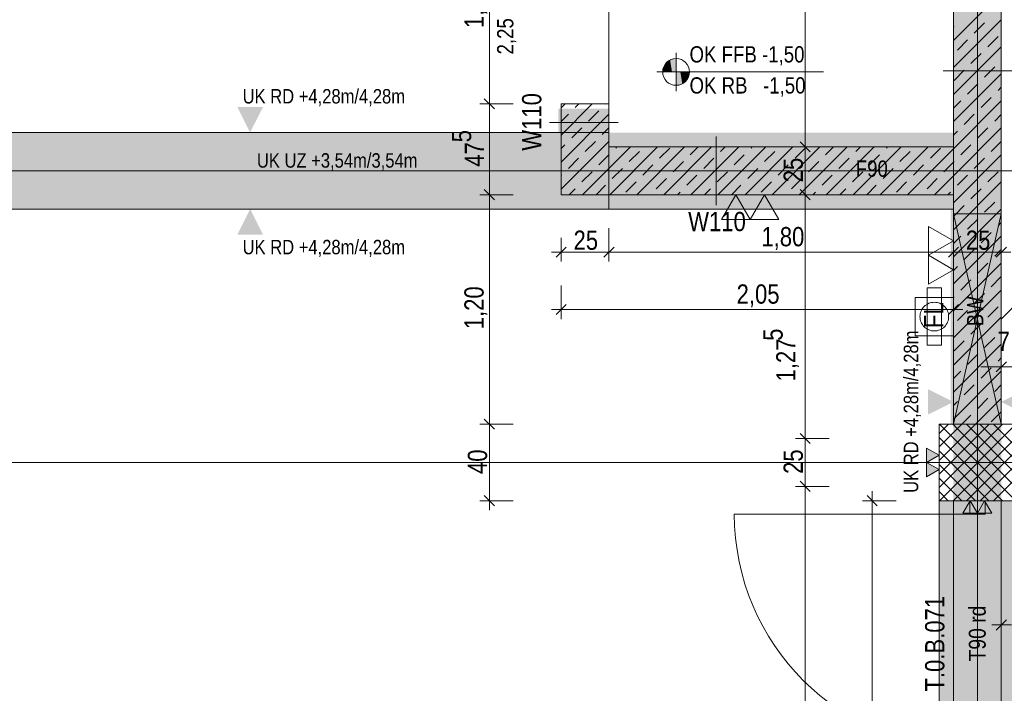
# Model space of a CAD drawing. Extents: x -720 to 300, y 62 to 1162.
# Tile 102 of 143: x -98 to 4, y 811 to 881. Entities that reach past the tile are written whole.
import ezdxf
from ezdxf.lldxf.tags import DXFTag

# ---------------------------------------------------------------- set-up
doc = ezdxf.new("R2010")
doc.units = 0
doc.layers.get('0').update_dxf_attribs({"lineweight": 13})
for name, color, linetype, lineweight, true_color in [('--Bem innen', 9, 'Continuous', 13, 0x808080), ('00 -Bauelemente -Stahlbeton', 7, 'Continuous', 9, 0xff7fe6), ('00_Beschriftung UZ', 3, 'Continuous', 35, 0x00ff00), ('30 -33 Aussenwände- 3 Aussenstützen', 7, 'Continuous', 50, 0x0000dd), ('30 -34 Innenwände- 1 tragend', 7, 'Continuous', 13, 0xdd0806), ('30 -34 Innenwände- 11 Durchbruch', 4, 'Continuous', 9, 0x00ffff), ('30 -34 Innenwände- 4 Türen_Fenster', 7, 'Continuous', 15, 0x9955ff), ('30 -35 Decken- 1 Konstruktion-Träger- Stahlbeton', 7, 'Continuous', 13, 0x33aa00), ('40 -47 Nutzungspez. Anlagen- 4 Feuerlöschanlagen', 7, 'Continuous', 9, 0xff7fff), ('70 -72 Beschriftung- 2 Beschriftung Bauteile', 7, 'Continuous', 9, 0x9999ff), ('70 -76 Bemaßung- 2 Allgemein', 9, 'Continuous', 5, 0x808080), ('iwb_Schraffur_BW', 7, 'Continuous', 13, 0x7400e8), ('iwb_Schraffur_F90_feuerbestaendig', 1, 'Continuous', 13, 0xff0000), ('iwb_Schraffur_Unterzug', 7, 'Continuous', 5, 0xffffcc), ('iwb_Sichtbeton', 2, 'Continuous', 50, 0xffff00), ('iwb_Sichtbeton-Shading', 2, 'Continuous', 50, 0xffff00)]:
    doc.layers.add(name, color=color, linetype=linetype, lineweight=lineweight, true_color=true_color)
for name, color, linetype, lineweight in [('70 -71 Achsen- 1 Gebäudeachsen', 7, 'STRICHPUNKT2-A06G94018I', 18), ('70 -72 Beschriftung- 5 Höhenkoten', 7, 'Continuous', 15), ('70 -75 Raumstempel- 3 Wandstempel', 7, 'Continuous', 50), ('Keine', 7, 'Continuous', 9)]:
    doc.layers.add(name, color=color, linetype=linetype, lineweight=lineweight)
doc.styles.get("Standard").update_dxf_attribs({"font": 'ARIALN.TTF'})
tags = doc.linetypes.add('fein_strichliert-A06G94028I', pattern=[4, 1, -2, 1]).pattern_tags.tags
tags[8:9] = [DXFTag(74, 4), DXFTag(75, 0), DXFTag(340, '0'), DXFTag(46, 0.0), DXFTag(50, 0.0), DXFTag(44, 0.0), DXFTag(45, 0.0)]
tags[6:7] = [DXFTag(74, 4), DXFTag(75, 0), DXFTag(340, '0'), DXFTag(46, 0.0), DXFTag(50, 0.0), DXFTag(44, 0.0), DXFTag(45, 0.0)]
tags[4:5] = [DXFTag(74, 4), DXFTag(75, 0), DXFTag(340, '0'), DXFTag(46, 0.0), DXFTag(50, 0.0), DXFTag(44, 0.0), DXFTag(45, 0.0)]
tags = doc.linetypes.add('STRICHPUNKT2-A06G94018I', pattern=[12.7, 6.35, -3.175, 0, -3.175]).pattern_tags.tags
tags[10:11] = [DXFTag(74, 4), DXFTag(75, 0), DXFTag(340, '0'), DXFTag(46, 0.0), DXFTag(50, 0.0), DXFTag(44, 0.0), DXFTag(45, 0.0)]
tags[8:9] = [DXFTag(74, 4), DXFTag(75, 0), DXFTag(340, '0'), DXFTag(46, 0.0), DXFTag(50, 0.0), DXFTag(44, 0.0), DXFTag(45, 0.0)]
tags[6:7] = [DXFTag(74, 4), DXFTag(75, 0), DXFTag(340, '0'), DXFTag(46, 0.0), DXFTag(50, 0.0), DXFTag(44, 0.0), DXFTag(45, 0.0)]
tags[4:5] = [DXFTag(74, 4), DXFTag(75, 0), DXFTag(340, '0'), DXFTag(46, 0.0), DXFTag(50, 0.0), DXFTag(44, 0.0), DXFTag(45, 0.0)]

# ---------------------------------------------------------------- blocks, each defined once
blk = doc.blocks.new('Shading-A06G93YF8I', base_point=(-665.96, 777.71))
at = {"layer": 'iwb_Sichtbeton-Shading', "color": 51, "true_color": 0xffff7f}
for points in [[(-41.56, 862.91), (-42.16, 862.91), (-41.56, 871.91), (-42.16, 871.91)], [(-41.86, 862.61), (-41.86, 863.21), (-0.86, 862.61), (-0.86, 863.21)], [(-1.16, 862.91), (-0.56, 862.91), (-1.16, 838.91), (-0.56, 838.91)]]:
    blk.add_solid(points, dxfattribs=at)
blk = doc.blocks.new('Referenz-A06G94038I')
at = {"layer": '00 -Bauelemente -Stahlbeton', "color": 0, "linetype": 'Continuous', "lineweight": -2, "ltscale": 0.13}
blk.add_line((-41.86, 872.41), (-36.86, 872.41), dxfattribs=at)
at = {"layer": '00_Beschriftung UZ', "color": 0, "linetype": 'Continuous', "lineweight": -2, "ltscale": 0.13}
for points in [[(-75.69, 872.08), (-74.36, 869.41), (-73.02, 872.08)], [(-75.69, 866.74), (-74.36, 869.41), (-73.02, 866.74)], [(-75.69, 864.08), (-74.36, 861.41), (-73.02, 864.08)], [(-75.69, 858.74), (-74.36, 861.41), (-73.02, 858.74)], [(-3.53, 839.91), (-0.86, 841.24), (-3.53, 842.58)], [(6.81, 839.91), (4.14, 841.24), (6.81, 842.58)]]:
    blk.add_solid(points, dxfattribs=at)
at = {"layer": '30 -33 Aussenwände- 3 Aussenstützen', "color": 0, "lineweight": -2}
for p, q in [((-2.36, 837.94), (-1.39, 838.91)), ((-2.36, 836.53), (0.03, 838.91)), ((-2.36, 835.11), (1.44, 838.91)), ((-2.36, 833.7), (2.86, 838.91)), ((-2.36, 832.28), (4.27, 838.91)), ((-2.33, 838.91), (5.64, 830.94)), ((-2.31, 830.91), (5.64, 838.87)), ((-0.91, 838.91), (5.64, 832.35)), ((0.5, 838.91), (5.64, 833.77)), ((1.91, 838.91), (5.64, 835.18)), ((3.33, 838.91), (5.64, 836.6)), ((-2.36, 837.53), (4.26, 830.91)), ((-0.9, 830.91), (5.64, 837.45)), ((-2.36, 836.11), (2.84, 830.91)), ((0.51, 830.91), (5.64, 836.04)), ((1.64, 835.91), (1.64, 833.91)), ((-2.36, 834.7), (1.43, 830.91)), ((0.64, 834.91), (2.64, 834.91)), ((1.93, 830.91), (5.64, 834.63)), ((-2.36, 833.28), (0.01, 830.91)), ((3.34, 830.91), (5.64, 833.21)), ((-2.36, 831.87), (-1.4, 830.91))]:
    blk.add_line(p, q, dxfattribs=at)
at = {"layer": '30 -33 Aussenwände- 3 Aussenstützen', "color": 0, "linetype": 'Continuous', "lineweight": -2, "ltscale": 0.13}
for p, q in [((5.64, 838.91), (-2.36, 838.91)), ((-2.36, 838.91), (-2.36, 830.91)), ((-2.36, 830.91), (5.64, 830.91))]:
    blk.add_line(p, q, dxfattribs=at)
at = {"layer": '30 -34 Innenwände- 1 tragend', "color": 0, "linetype": 'Continuous', "lineweight": -2, "ltscale": 0.13}
for p, q in [((-0.86, 867.91), (-0.86, 901.41)), ((4.14, 838.91), (4.14, 901.41)), ((-41.86, 872.41), (-41.86, 862.91)), ((-41.86, 872.41), (-36.86, 872.41)), ((-36.86, 872.41), (-36.86, 867.91)), ((-0.86, 867.91), (-36.86, 867.91)), ((-0.86, 867.91), (-0.86, 862.91)), ((-0.86, 862.91), (-41.86, 862.91)), ((-0.86, 838.91), (-0.86, 862.91)), ((4.14, 830.91), (-0.86, 830.91)), ((4.14, 830.91), (-0.86, 830.91)), ((4.14, 830.91), (-0.86, 830.91))]:
    blk.add_line(p, q, dxfattribs=at)
at = {"layer": '30 -34 Innenwände- 1 tragend', "color": 0, "lineweight": -2}
for p, q in [((-0.86, 838.91), (-0.86, 901.41)), ((4.14, 838.91), (4.14, 901.41)), ((-0.86, 879.04), (4.14, 884.04)), ((-0.86, 879.04), (4.14, 884.04)), ((-0.86, 876.21), (4.14, 881.21)), ((-0.86, 876.21), (4.14, 881.21)), ((1.32, 879.81), (2.39, 880.87)), ((1.32, 879.81), (2.39, 880.87)), ((-0.86, 880.45), (-0.8, 880.51)), ((-0.86, 880.45), (-0.8, 880.51)), ((-0.44, 878.04), (0.62, 879.1)), ((-0.44, 878.04), (0.62, 879.1)), ((2.74, 878.39), (3.8, 879.45)), ((2.74, 878.39), (3.8, 879.45)), ((-0.86, 873.38), (4.14, 878.38)), ((-0.86, 873.38), (4.14, 878.38)), ((0.97, 876.62), (2.03, 877.68)), ((0.97, 876.62), (2.03, 877.68)), ((-0.8, 874.86), (0.26, 875.92)), ((-0.8, 874.86), (0.26, 875.92)), ((2.39, 875.21), (3.45, 876.27)), ((2.39, 875.21), (3.45, 876.27)), ((-0.86, 870.55), (4.14, 875.55)), ((-0.86, 870.55), (4.14, 875.55)), ((0.62, 873.44), (1.68, 874.5)), ((0.62, 873.44), (1.68, 874.5)), ((3.8, 873.8), (4.14, 874.14)), ((3.8, 873.8), (4.14, 874.14)), ((-0.86, 871.97), (-0.09, 872.73)), ((-0.86, 871.97), (-0.09, 872.73)), ((-0.86, 867.72), (4.14, 872.72)), ((-0.86, 867.72), (4.14, 872.72)), ((2.03, 872.03), (3.09, 873.09)), ((2.03, 872.03), (3.09, 873.09)), ((-41.86, 871.98), (-41.42, 872.41)), ((-41.86, 869.15), (-38.6, 872.41)), ((-41.86, 872.41), (-41.86, 862.91)), ((-41.86, 871.98), (-41.42, 872.41)), ((-41.86, 869.15), (-38.6, 872.41)), ((-40.39, 872.03), (-40.01, 872.41)), ((-40.39, 872.03), (-40.01, 872.41)), ((-38.98, 870.61), (-37.92, 871.67)), ((-38.98, 870.61), (-37.92, 871.67)), ((-37.21, 872.38), (-37.18, 872.41)), ((-37.21, 872.38), (-37.18, 872.41)), ((-36.86, 872.41), (-36.86, 867.91)), ((-41.86, 866.32), (-36.86, 871.32)), ((-41.86, 870.56), (-41.1, 871.32)), ((-41.86, 866.32), (-36.86, 871.32)), ((-41.86, 870.56), (-41.1, 871.32)), ((0.26, 870.26), (1.32, 871.32)), ((0.26, 870.26), (1.32, 871.32)), ((3.45, 870.61), (4.14, 871.31)), ((3.45, 870.61), (4.14, 871.31)), ((-40.75, 868.85), (-39.69, 869.91)), ((-40.75, 868.85), (-39.69, 869.91)), ((-37.57, 869.2), (-36.86, 869.91)), ((-37.57, 869.2), (-36.86, 869.91)), ((-0.86, 864.9), (4.14, 869.9)), ((-0.86, 864.9), (4.14, 869.9)), ((-0.86, 869.14), (-0.44, 869.55)), ((-0.86, 869.14), (-0.44, 869.55)), ((1.68, 868.85), (2.74, 869.91)), ((1.68, 868.85), (2.74, 869.91)), ((-41.86, 863.49), (-36.86, 868.49)), ((-41.86, 863.49), (-36.86, 868.49)), ((-39.33, 867.43), (-38.27, 868.49)), ((-39.33, 867.43), (-38.27, 868.49)), ((3.09, 867.43), (4.14, 868.48)), ((3.09, 867.43), (4.14, 868.48)), ((-41.86, 867.74), (-41.46, 868.14)), ((-41.86, 867.74), (-41.46, 868.14)), ((-39.61, 862.91), (-34.61, 867.91)), ((-39.61, 862.91), (-34.61, 867.91)), ((-0.86, 867.91), (-36.86, 867.91)), ((-36.78, 862.91), (-31.78, 867.91)), ((-36.78, 862.91), (-31.78, 867.91)), ((-36.15, 867.79), (-36.02, 867.91)), ((-36.15, 867.79), (-36.02, 867.91)), ((-34.74, 866.37), (-33.68, 867.43)), ((-34.74, 866.37), (-33.68, 867.43)), ((-33.95, 862.91), (-28.95, 867.91)), ((-33.95, 862.91), (-28.95, 867.91)), ((-31.56, 866.72), (-30.49, 867.79)), ((-31.56, 866.72), (-30.49, 867.79)), ((-31.13, 862.91), (-26.13, 867.91)), ((-31.13, 862.91), (-26.13, 867.91)), ((-28.37, 867.08), (-27.54, 867.91)), ((-28.37, 867.08), (-27.54, 867.91)), ((-28.3, 862.91), (-23.3, 867.91)), ((-28.3, 862.91), (-23.3, 867.91)), ((-25.47, 862.91), (-20.47, 867.91)), ((-25.47, 862.91), (-20.47, 867.91)), ((-25.19, 867.43), (-24.71, 867.91)), ((-25.19, 867.43), (-24.71, 867.91)), ((-22.64, 862.91), (-17.64, 867.91)), ((-22.64, 862.91), (-17.64, 867.91)), ((-22.01, 867.79), (-21.88, 867.91)), ((-22.01, 867.79), (-21.88, 867.91)), ((-20.6, 866.37), (-19.53, 867.43)), ((-20.6, 866.37), (-19.53, 867.43)), ((-19.81, 862.91), (-14.81, 867.91)), ((-19.81, 862.91), (-14.81, 867.91)), ((-17.41, 866.72), (-16.35, 867.79)), ((-17.41, 866.72), (-16.35, 867.79)), ((-16.98, 862.91), (-11.98, 867.91)), ((-16.98, 862.91), (-11.98, 867.91)), ((-14.23, 867.08), (-13.4, 867.91)), ((-14.23, 867.08), (-13.4, 867.91)), ((-14.15, 862.91), (-9.15, 867.91)), ((-14.15, 862.91), (-9.15, 867.91)), ((-11.33, 862.91), (-6.33, 867.91)), ((-11.33, 862.91), (-6.33, 867.91)), ((-11.05, 867.43), (-10.57, 867.91)), ((-11.05, 867.43), (-10.57, 867.91)), ((-8.5, 862.91), (-3.5, 867.91)), ((-8.5, 862.91), (-3.5, 867.91)), ((-7.87, 867.79), (-7.74, 867.91)), ((-7.87, 867.79), (-7.74, 867.91)), ((-6.45, 866.37), (-5.39, 867.43)), ((-6.45, 866.37), (-5.39, 867.43)), ((-5.67, 862.91), (-0.86, 867.72)), ((-5.67, 862.91), (-0.86, 867.72)), ((-3.27, 866.72), (-2.21, 867.79)), ((-3.27, 866.72), (-2.21, 867.79)), ((-0.09, 867.08), (0.97, 868.14)), ((-0.09, 867.08), (0.97, 868.14)), ((-41.1, 865.66), (-40.04, 866.72)), ((-41.1, 865.66), (-40.04, 866.72)), ((-37.92, 866.02), (-36.86, 867.08)), ((-37.92, 866.02), (-36.86, 867.08)), ((-26.96, 865.66), (-25.9, 866.72)), ((-26.96, 865.66), (-25.9, 866.72)), ((-23.78, 866.02), (-22.72, 867.08)), ((-23.78, 866.02), (-22.72, 867.08)), ((-12.82, 865.66), (-11.76, 866.72)), ((-12.82, 865.66), (-11.76, 866.72)), ((-9.64, 866.02), (-8.57, 867.08)), ((-9.64, 866.02), (-8.57, 867.08)), ((-0.86, 862.07), (4.14, 867.07)), ((-0.86, 862.07), (4.14, 867.07)), ((1.32, 865.66), (2.39, 866.72)), ((1.32, 865.66), (2.39, 866.72)), ((-36.51, 864.6), (-35.44, 865.66)), ((-36.51, 864.6), (-35.44, 865.66)), ((-33.32, 864.96), (-32.26, 866.02)), ((-33.32, 864.96), (-32.26, 866.02)), ((-30.14, 865.31), (-29.08, 866.37)), ((-30.14, 865.31), (-29.08, 866.37)), ((-22.36, 864.6), (-21.3, 865.66)), ((-22.36, 864.6), (-21.3, 865.66)), ((-19.18, 864.96), (-18.12, 866.02)), ((-19.18, 864.96), (-18.12, 866.02)), ((-16, 865.31), (-14.94, 866.37)), ((-16, 865.31), (-14.94, 866.37)), ((-8.22, 864.6), (-7.16, 865.66)), ((-8.22, 864.6), (-7.16, 865.66)), ((-5.04, 864.96), (-3.98, 866.02)), ((-5.04, 864.96), (-3.98, 866.02)), ((-1.86, 865.31), (-0.86, 866.31)), ((-1.86, 865.31), (-0.86, 866.31)), ((-0.86, 866.31), (-0.8, 866.37)), ((-0.86, 866.31), (-0.8, 866.37)), ((-41.86, 864.91), (-41.81, 864.96)), ((-41.86, 864.91), (-41.81, 864.96)), ((-39.69, 864.25), (-38.63, 865.31)), ((-39.69, 864.25), (-38.63, 865.31)), ((-31.91, 863.54), (-30.85, 864.6)), ((-31.91, 863.54), (-30.85, 864.6)), ((-28.73, 863.9), (-27.67, 864.96)), ((-28.73, 863.9), (-27.67, 864.96)), ((-25.55, 864.25), (-24.48, 865.31)), ((-25.55, 864.25), (-24.48, 865.31)), ((-17.77, 863.54), (-16.71, 864.6)), ((-17.77, 863.54), (-16.71, 864.6)), ((-14.59, 863.9), (-13.52, 864.96)), ((-14.59, 863.9), (-13.52, 864.96)), ((-11.4, 864.25), (-10.34, 865.31)), ((-11.4, 864.25), (-10.34, 865.31)), ((-3.62, 863.54), (-2.56, 864.6)), ((-3.62, 863.54), (-2.56, 864.6)), ((-2.84, 862.91), (-0.86, 864.9)), ((-2.84, 862.91), (-0.86, 864.9)), ((-0.44, 863.9), (0.62, 864.96)), ((-0.44, 863.9), (0.62, 864.96)), ((2.74, 864.25), (3.8, 865.31)), ((2.74, 864.25), (3.8, 865.31)), ((-41.02, 862.91), (-40.39, 863.54)), ((-41.02, 862.91), (-40.39, 863.54)), ((-38.2, 862.91), (-37.21, 863.9)), ((-38.2, 862.91), (-37.21, 863.9)), ((-35.09, 863.19), (-34.03, 864.25)), ((-35.09, 863.19), (-34.03, 864.25)), ((-26.88, 862.91), (-26.25, 863.54)), ((-26.88, 862.91), (-26.25, 863.54)), ((-24.05, 862.91), (-23.07, 863.9)), ((-24.05, 862.91), (-23.07, 863.9)), ((-20.95, 863.19), (-19.89, 864.25)), ((-20.95, 863.19), (-19.89, 864.25)), ((-12.74, 862.91), (-12.11, 863.54)), ((-12.74, 862.91), (-12.11, 863.54)), ((-9.91, 862.91), (-8.93, 863.9)), ((-9.91, 862.91), (-8.93, 863.9)), ((-6.81, 863.19), (-5.75, 864.25)), ((-6.81, 863.19), (-5.75, 864.25)), ((-0.86, 859.24), (4.14, 864.24)), ((-0.86, 859.24), (4.14, 864.24)), ((0.97, 862.48), (2.03, 863.54)), ((0.97, 862.48), (2.03, 863.54)), ((-0.86, 862.91), (-41.86, 862.91)), ((-29.71, 862.91), (-29.43, 863.19)), ((-29.71, 862.91), (-29.43, 863.19)), ((-15.57, 862.91), (-15.29, 863.19)), ((-15.57, 862.91), (-15.29, 863.19)), ((-1.43, 862.91), (-1.15, 863.19)), ((-1.43, 862.91), (-1.15, 863.19)), ((-0.86, 856.41), (4.14, 861.41)), ((-0.86, 856.41), (4.14, 861.41)), ((-0.8, 860.71), (0.26, 861.77)), ((-0.8, 860.71), (0.26, 861.77)), ((2.39, 861.07), (3.45, 862.13)), ((2.39, 861.07), (3.45, 862.13)), ((0.62, 859.3), (1.68, 860.36)), ((0.62, 859.3), (1.68, 860.36)), ((3.8, 859.65), (4.14, 860)), ((3.8, 859.65), (4.14, 860)), ((-0.86, 857.82), (-0.09, 858.59)), ((-0.86, 857.82), (-0.09, 858.59)), ((-0.86, 853.58), (4.14, 858.58)), ((-0.86, 853.58), (4.14, 858.58)), ((2.03, 857.89), (3.09, 858.95)), ((2.03, 857.89), (3.09, 858.95)), ((0.26, 856.12), (1.32, 857.18)), ((0.26, 856.12), (1.32, 857.18)), ((3.45, 856.47), (4.14, 857.17)), ((3.45, 856.47), (4.14, 857.17)), ((-0.86, 850.75), (4.14, 855.75)), ((-0.86, 850.75), (4.14, 855.75)), ((-0.86, 855), (-0.44, 855.41)), ((-0.86, 855), (-0.44, 855.41)), ((1.68, 854.7), (2.74, 855.76)), ((1.68, 854.7), (2.74, 855.76)), ((3.09, 853.29), (4.14, 854.34)), ((3.09, 853.29), (4.14, 854.34)), ((-0.09, 852.94), (0.97, 854)), ((-0.09, 852.94), (0.97, 854)), ((-0.86, 847.93), (4.14, 852.93)), ((-0.86, 847.93), (4.14, 852.93)), ((-0.86, 852.17), (-0.8, 852.23)), ((-0.86, 852.17), (-0.8, 852.23)), ((1.32, 851.52), (2.39, 852.58)), ((1.32, 851.52), (2.39, 852.58)), ((2.74, 850.11), (3.8, 851.17)), ((2.74, 850.11), (3.8, 851.17)), ((-0.86, 845.1), (4.14, 850.1)), ((-0.86, 845.1), (4.14, 850.1)), ((-0.44, 849.75), (0.62, 850.81)), ((-0.44, 849.75), (0.62, 850.81)), ((0.97, 848.34), (2.03, 849.4)), ((0.97, 848.34), (2.03, 849.4)), ((2.39, 846.93), (3.45, 847.99)), ((2.39, 846.93), (3.45, 847.99)), ((-0.86, 842.27), (4.14, 847.27)), ((-0.86, 842.27), (4.14, 847.27)), ((-0.8, 846.57), (0.26, 847.63)), ((-0.8, 846.57), (0.26, 847.63)), ((0.62, 845.16), (1.68, 846.22)), ((0.62, 845.16), (1.68, 846.22)), ((3.8, 845.51), (4.14, 845.85)), ((3.8, 845.51), (4.14, 845.85)), ((2.03, 843.74), (3.09, 844.8)), ((2.03, 843.74), (3.09, 844.8)), ((-0.86, 843.68), (-0.09, 844.45)), ((-0.86, 843.68), (-0.09, 844.45)), ((-0.86, 839.44), (4.14, 844.44)), ((-0.86, 839.44), (4.14, 844.44)), ((0.26, 841.98), (1.32, 843.04)), ((0.26, 841.98), (1.32, 843.04)), ((3.45, 842.33), (4.14, 843.03)), ((3.45, 842.33), (4.14, 843.03)), ((-0.86, 840.85), (-0.44, 841.27)), ((-0.86, 840.85), (-0.44, 841.27)), ((1.44, 838.91), (4.14, 841.61)), ((1.44, 838.91), (4.14, 841.61)), ((1.68, 840.56), (2.74, 841.62)), ((1.68, 840.56), (2.74, 841.62)), ((0.03, 838.91), (0.97, 839.85)), ((0.03, 838.91), (0.97, 839.85)), ((3.09, 839.15), (4.14, 840.2)), ((3.09, 839.15), (4.14, 840.2))]:
    blk.add_line(p, q, dxfattribs=at)
at = {"layer": '30 -34 Innenwände- 11 Durchbruch', "color": 0, "linetype": 'Continuous', "lineweight": -2, "ltscale": 0.13}
for p, q in [((-0.86, 860.91), (4.14, 860.91)), ((4.14, 860.91), (-0.86, 838.91)), ((4.14, 838.91), (-0.86, 860.91)), ((-0.86, 838.91), (-0.86, 860.91)), ((-0.86, 860.91), (4.14, 838.91)), ((4.14, 860.91), (-0.86, 838.91)), ((4.14, 838.91), (4.14, 860.91)), ((4.14, 849.91), (11.87, 857.64)), ((-0.86, 838.91), (4.14, 838.91))]:
    blk.add_line(p, q, dxfattribs=at)
at = {"layer": '30 -34 Innenwände- 11 Durchbruch', "color": 0, "lineweight": -2}
for points in [[(1.64, 849.91), (-0.86, 860.91), (1.64, 860.91)], [(1.64, 849.91), (1.64, 860.91), (4.14, 860.91)], [(1.64, 838.91), (-0.86, 838.91), (1.64, 849.91)], [(1.64, 838.91), (1.64, 849.91), (4.14, 838.91)]]:
    blk.add_solid(points, dxfattribs=at)
at = {"layer": '30 -34 Innenwände- 4 Türen_Fenster', "color": 0, "linetype": 'Continuous', "lineweight": -2, "ltscale": 0.13}
for p, q in [((-36.86, 892.41), (-36.86, 872.41)), ((0.84, 829.51), (0.84, 830.91)), ((0.84, 830.91), (2.44, 830.91)), ((2.44, 830.91), (2.44, 829.51)), ((2.44, 829.51), (0.84, 829.51))]:
    blk.add_line(p, q, dxfattribs=at)
at = {"layer": '30 -34 Innenwände- 4 Türen_Fenster', "color": 0, "linetype": 'fein_strichliert-A06G94028I', "lineweight": -2, "ltscale": 0.13}
for p, q in [((-0.86, 778.91), (-0.86, 830.91)), ((4.14, 778.91), (4.14, 830.91)), ((0.84, 829.51), (-23.76, 829.51))]:
    blk.add_line(p, q, dxfattribs=at)
blk.add_ellipse((0.84, 829.51), major_axis=(-24.6, 0), ratio=1, start_param=0, end_param=1.570796, dxfattribs=at)
at = {"layer": '30 -35 Decken- 1 Konstruktion-Träger- Stahlbeton', "color": 0, "linetype": 'fein_strichliert-A06G94028I', "lineweight": -2, "ltscale": 0.13}
for p, q in [((-298.36, 869.41), (-36.86, 869.41)), ((-298.36, 861.41), (-36.86, 861.41)), ((-36.86, 861.41), (-0.86, 861.41)), ((-2.36, 830.91), (-2.36, 778.91))]:
    blk.add_line(p, q, dxfattribs=at)
at = {"layer": '30 -35 Decken- 1 Konstruktion-Träger- Stahlbeton', "color": 0, "lineweight": -2}
for p, q in [((-36.86, 869.41), (-36.86, 861.41)), ((5.64, 830.91), (-2.36, 830.91))]:
    blk.add_line(p, q, dxfattribs=at)
at = {"layer": '40 -47 Nutzungspez. Anlagen- 4 Feuerlöschanlagen', "color": 0, "linetype": 'Continuous', "lineweight": -2, "ltscale": 0.13}
for p, q in [((-3.61, 847.16), (-3.61, 853.16)), ((-3.61, 853.16), (-2.11, 853.16)), ((-2.11, 853.16), (-2.11, 847.16)), ((-4.86, 848.16), (-4.86, 852.16)), ((-4.86, 852.16), (-0.86, 852.16)), ((-0.86, 852.16), (-0.86, 848.16)), ((-4.18, 850.87), (-4.1, 851)), ((-4.1, 851), (-4.02, 851.11)), ((-4.02, 851.11), (-3.92, 851.22)), ((-3.92, 851.22), (-3.81, 851.32)), ((-3.81, 851.32), (-3.69, 851.41)), ((-3.69, 851.41), (-3.56, 851.48)), ((-3.56, 851.48), (-3.43, 851.55)), ((-3.43, 851.55), (-3.29, 851.6)), ((-3.29, 851.6), (-3.15, 851.63)), ((-3.15, 851.63), (-3, 851.65)), ((-3, 851.65), (-2.86, 851.66)), ((-2.86, 851.66), (-2.71, 851.65)), ((-2.71, 851.65), (-2.56, 851.63)), ((-2.56, 851.63), (-2.42, 851.6)), ((-2.42, 851.6), (-2.28, 851.55)), ((-2.28, 851.55), (-2.15, 851.48)), ((-2.15, 851.48), (-2.02, 851.41)), ((-2.02, 851.41), (-1.91, 851.32)), ((-1.91, 851.32), (-1.8, 851.22)), ((-1.8, 851.22), (-1.7, 851.11)), ((-1.7, 851.11), (-1.61, 851)), ((-1.61, 851), (-1.53, 850.87)), ((-4.36, 850.16), (-4.35, 850.31)), ((-4.35, 850.02), (-4.36, 850.16)), ((-4.35, 850.31), (-4.33, 850.45)), ((-4.33, 849.87), (-4.35, 850.02)), ((-4.33, 850.45), (-4.29, 850.6)), ((-4.29, 850.6), (-4.24, 850.74)), ((-4.24, 850.74), (-4.18, 850.87)), ((-1.53, 850.87), (-1.47, 850.74)), ((-1.47, 850.74), (-1.42, 850.6)), ((-1.42, 850.6), (-1.39, 850.45)), ((-1.39, 850.45), (-1.36, 850.31)), ((-1.36, 850.02), (-1.39, 849.87)), ((-1.36, 850.31), (-1.36, 850.16)), ((-1.36, 850.16), (-1.36, 850.02)), ((-4.29, 849.73), (-4.33, 849.87)), ((-4.24, 849.59), (-4.29, 849.73)), ((-4.18, 849.46), (-4.24, 849.59)), ((-4.1, 849.33), (-4.18, 849.46)), ((-4.02, 849.21), (-4.1, 849.33)), ((-3.92, 849.1), (-4.02, 849.21)), ((-3.81, 849), (-3.92, 849.1)), ((-3.69, 848.91), (-3.81, 849)), ((-3.56, 848.84), (-3.69, 848.91)), ((-2.02, 848.91), (-2.15, 848.84)), ((-1.91, 849), (-2.02, 848.91)), ((-1.8, 849.1), (-1.91, 849)), ((-1.7, 849.21), (-1.8, 849.1)), ((-1.61, 849.33), (-1.7, 849.21)), ((-1.53, 849.46), (-1.61, 849.33)), ((-1.47, 849.59), (-1.53, 849.46)), ((-1.42, 849.73), (-1.47, 849.59)), ((-1.39, 849.87), (-1.42, 849.73)), ((-0.86, 848.16), (-4.86, 848.16)), ((-3.43, 848.78), (-3.56, 848.84)), ((-3.29, 848.73), (-3.43, 848.78)), ((-3.15, 848.69), (-3.29, 848.73)), ((-3, 848.67), (-3.15, 848.69)), ((-2.86, 848.66), (-3, 848.67)), ((-2.71, 848.67), (-2.86, 848.66)), ((-2.56, 848.69), (-2.71, 848.67)), ((-2.42, 848.73), (-2.56, 848.69)), ((-2.28, 848.78), (-2.42, 848.73)), ((-2.15, 848.84), (-2.28, 848.78)), ((-2.11, 847.16), (-3.61, 847.16))]:
    blk.add_line(p, q, dxfattribs=at)
at = {"layer": '70 -71 Achsen- 1 Gebäudeachsen', "color": 0, "linetype": 'STRICHPUNKT2-A06G94018I', "lineweight": -2, "ltscale": 0.13}
for p, q in [((1.64, 1084.85), (1.64, 85.41)), ((-682.36, 865.41), (76.46, 865.41)), ((-682.36, 834.91), (76.46, 834.91))]:
    blk.add_line(p, q, dxfattribs=at)
at = {"layer": '70 -72 Beschriftung- 2 Beschriftung Bauteile', "color": 0, "lineweight": -2}
for p, q in [((-25.11, 860.31), (-23.61, 862.91)), ((-23.61, 862.91), (-22.11, 860.31)), ((-22.11, 860.31), (-20.61, 862.91)), ((-20.61, 862.91), (-19.11, 860.31)), ((-22.11, 860.31), (-25.11, 860.31)), ((-19.11, 860.31), (-22.11, 860.31)), ((-3.46, 859.57), (-0.86, 858.07)), ((-3.46, 856.57), (-3.46, 859.57)), ((-0.86, 858.07), (-3.46, 856.57)), ((-3.46, 856.57), (-0.86, 855.07)), ((-3.46, 853.57), (-3.46, 856.57)), ((-0.86, 855.07), (-3.46, 853.57)), ((-2.36, 835.66), (-3.66, 836.41)), ((-3.66, 836.41), (-3.66, 834.91)), ((-3.66, 834.91), (-2.36, 835.66)), ((-2.36, 834.16), (-3.66, 834.91)), ((-3.66, 834.91), (-3.66, 833.41)), ((-3.66, 833.41), (-2.36, 834.16)), ((0.89, 830.91), (0.14, 829.61)), ((1.64, 829.61), (0.89, 830.91)), ((2.39, 830.91), (1.64, 829.61)), ((3.14, 829.61), (2.39, 830.91)), ((0.14, 829.61), (1.64, 829.61)), ((1.64, 829.61), (3.14, 829.61))]:
    blk.add_line(p, q, dxfattribs=at)
for points in [[(-3.66, 834.91), (-3.66, 836.41), (-2.36, 835.66)], [(-3.66, 833.41), (-3.66, 834.91), (-2.36, 834.16)], [(0.89, 829.61), (0.14, 829.61), (0.89, 830.91)], [(0.89, 829.61), (0.89, 830.91), (1.64, 829.61)], [(2.39, 829.61), (1.64, 829.61), (2.39, 830.91)], [(2.39, 829.61), (2.39, 830.91), (3.14, 829.61)]]:
    blk.add_solid(points, dxfattribs=at)
at = {"layer": '70 -72 Beschriftung- 5 Höhenkoten', "color": 0, "linetype": 'Continuous', "lineweight": -2, "ltscale": 0.13}
for p, q in [((-29.84, 873.75), (-29.84, 877.75)), ((-29.84, 877.15), (-29.84, 875.75)), ((-29.84, 875.75), (-29.84, 877.15)), ((-31.84, 875.75), (-14.43, 875.75)), ((-31.24, 875.75), (-29.84, 875.75)), ((-29.84, 875.75), (-31.24, 875.75)), ((-29.84, 875.75), (-28.44, 875.75)), ((-28.44, 875.75), (-29.84, 875.75)), ((-29.84, 875.75), (-29.84, 874.35)), ((-29.84, 874.35), (-29.84, 875.75))]:
    blk.add_line(p, q, dxfattribs=at)
for major_axis in [(0, 1.4), (1.4, 0), (-1.4, 0), (0, -1.4)]:
    blk.add_ellipse((-29.84, 875.75), major_axis=major_axis, ratio=1, start_param=0, end_param=1.570796, dxfattribs=at)
at = {"layer": '70 -72 Beschriftung- 5 Höhenkoten', "color": 0, "lineweight": -2}
for points in [[(-30.83, 875.75), (-30.97, 876.58), (-30.83, 876.74)], [(-30.66, 875.75), (-30.83, 876.74), (-30.66, 876.89)], [(-30.83, 875.75), (-30.83, 876.74), (-30.66, 875.75)], [(-30.47, 875.75), (-30.66, 876.89), (-30.47, 877)], [(-30.66, 875.75), (-30.66, 876.89), (-30.47, 875.75)], [(-30.27, 875.75), (-30.47, 877), (-30.27, 877.08)], [(-30.47, 875.75), (-30.47, 877), (-30.27, 875.75)], [(-30.06, 875.75), (-30.27, 877.08), (-30.06, 877.14)], [(-30.27, 875.75), (-30.27, 877.08), (-30.06, 875.75)], [(-29.84, 875.75), (-30.06, 877.14), (-29.84, 877.15)], [(-30.06, 875.75), (-30.06, 877.14), (-29.84, 875.75)], [(-31.22, 875.75), (-31.24, 875.75), (-31.22, 875.97)], [(-31.17, 875.75), (-31.22, 875.97), (-31.17, 876.19)], [(-31.22, 875.75), (-31.22, 875.97), (-31.17, 875.75)], [(-31.08, 875.75), (-31.17, 876.19), (-31.08, 876.39)], [(-31.17, 875.75), (-31.17, 876.19), (-31.08, 875.75)], [(-30.97, 875.75), (-31.08, 876.39), (-30.97, 876.58)], [(-31.08, 875.75), (-31.08, 876.39), (-30.97, 875.75)], [(-30.97, 875.75), (-30.97, 876.58), (-30.83, 875.75)], [(-29.84, 874.35), (-29.84, 875.75), (-29.62, 874.37)], [(-29.62, 874.37), (-29.84, 875.75), (-29.62, 875.75)], [(-29.62, 874.37), (-29.62, 875.75), (-29.4, 874.42)], [(-29.4, 874.42), (-29.62, 875.75), (-29.4, 875.75)], [(-29.4, 874.42), (-29.4, 875.75), (-29.2, 874.51)], [(-29.2, 874.51), (-29.4, 875.75), (-29.2, 875.75)], [(-29.2, 874.51), (-29.2, 875.75), (-29.01, 874.62)], [(-29.01, 874.62), (-29.2, 875.75), (-29.01, 875.75)], [(-29.01, 874.62), (-29.01, 875.75), (-28.85, 874.76)], [(-28.85, 874.76), (-29.01, 875.75), (-28.85, 875.75)], [(-28.85, 874.76), (-28.85, 875.75), (-28.7, 874.93)], [(-28.7, 874.93), (-28.85, 875.75), (-28.7, 875.75)], [(-28.7, 874.93), (-28.7, 875.75), (-28.59, 875.12)], [(-28.59, 875.12), (-28.7, 875.75), (-28.59, 875.75)], [(-28.59, 875.12), (-28.59, 875.75), (-28.51, 875.32)], [(-28.51, 875.32), (-28.59, 875.75), (-28.51, 875.75)], [(-28.51, 875.32), (-28.51, 875.75), (-28.45, 875.53)], [(-28.45, 875.53), (-28.51, 875.75), (-28.45, 875.75)], [(-28.45, 875.53), (-28.45, 875.75), (-28.44, 875.75)]]:
    blk.add_solid(points, dxfattribs=at)
at = {"layer": '70 -76 Bemaßung- 2 Allgemein', "color": 0, "linetype": 'Continuous', "lineweight": -2, "ltscale": 0.13}
for p, q in [((-16.36, 868.97), (-16.36, 900.35)), ((-49.36, 873.47), (-49.36, 891.35)), ((-48.83, 871.88), (-49.89, 872.94)), ((-49.89, 872.94), (-48.83, 871.88)), ((-49.36, 871.41), (-49.36, 873.47)), ((-49.36, 873.41), (-49.36, 871.35)), ((-46.86, 872.41), (-50.36, 872.41)), ((-46.86, 872.41), (-50.36, 872.41)), ((-49.36, 863.97), (-49.36, 871.35)), ((-16.36, 866.91), (-16.36, 868.97)), ((-16.36, 868.91), (-16.36, 866.85)), ((-13.86, 867.91), (-17.36, 867.91)), ((-13.86, 867.91), (-17.36, 867.91)), ((-15.83, 867.38), (-16.89, 868.44)), ((-16.89, 868.44), (-15.83, 867.38)), ((-16.36, 863.97), (-16.36, 866.85)), ((-48.83, 862.38), (-49.89, 863.44)), ((-49.89, 863.44), (-48.83, 862.38)), ((-49.36, 861.91), (-49.36, 863.97)), ((-49.36, 863.91), (-49.36, 861.85)), ((-16.89, 863.44), (-15.83, 862.38)), ((-15.83, 862.38), (-16.89, 863.44)), ((-16.36, 861.91), (-16.36, 863.97)), ((-16.36, 863.91), (-16.36, 861.85)), ((-46.86, 862.91), (-50.36, 862.91)), ((-46.86, 862.91), (-50.36, 862.91)), ((-13.86, 862.91), (-17.36, 862.91)), ((-13.86, 862.91), (-17.36, 862.91)), ((-49.36, 839.97), (-49.36, 861.85)), ((-16.36, 838.47), (-16.36, 861.85)), ((-36.86, 859.41), (-36.86, 855.91)), ((-36.86, 859.41), (-36.86, 855.91)), ((-0.86, 859.41), (-0.86, 855.91)), ((-0.86, 859.41), (-0.86, 855.91)), ((-41.86, 858.41), (-41.86, 855.91)), ((4.14, 858.41), (4.14, 855.91)), ((-42.39, 856.38), (-41.33, 857.44)), ((-37.39, 856.38), (-36.33, 857.44)), ((-36.33, 857.44), (-37.39, 856.38)), ((-1.39, 856.38), (-0.33, 857.44)), ((-0.33, 857.44), (-1.39, 856.38)), ((4.67, 857.44), (3.61, 856.38)), ((-42.86, 856.91), (-40.8, 856.91)), ((-37.92, 856.91), (-40.8, 856.91)), ((-35.86, 856.91), (-37.92, 856.91)), ((-37.86, 856.91), (-35.8, 856.91)), ((-1.92, 856.91), (-35.8, 856.91)), ((0.14, 856.91), (-1.92, 856.91)), ((-1.86, 856.91), (0.2, 856.91)), ((3.08, 856.91), (0.2, 856.91)), ((5.14, 856.91), (3.08, 856.91)), ((-41.86, 853.41), (-41.86, 849.91)), ((-0.86, 853.41), (-0.86, 849.91)), ((-42.39, 850.38), (-41.33, 851.44)), ((-0.33, 851.44), (-1.39, 850.38)), ((-42.86, 850.91), (-40.8, 850.91)), ((-1.92, 850.91), (-40.8, 850.91)), ((0.14, 850.91), (-1.92, 850.91)), ((4.14, 842.41), (4.14, 845.91)), ((3.08, 844.91), (2.02, 844.91)), ((5.14, 844.91), (3.08, 844.91)), ((4.67, 845.44), (3.61, 844.38)), ((5.64, 844.91), (4.14, 844.91)), ((-49.36, 837.91), (-49.36, 839.97)), ((-49.36, 839.91), (-49.36, 837.85)), ((-46.86, 838.91), (-50.36, 838.91)), ((-46.86, 838.91), (-50.36, 838.91)), ((-49.89, 839.44), (-48.83, 838.38)), ((-48.83, 838.38), (-49.89, 839.44)), ((-49.36, 831.97), (-49.36, 837.85)), ((-15.83, 836.88), (-16.89, 837.94)), ((-16.89, 837.94), (-15.83, 836.88)), ((-16.36, 836.41), (-16.36, 838.47)), ((-16.36, 838.41), (-16.36, 836.35)), ((-13.86, 837.41), (-17.36, 837.41)), ((-13.86, 837.41), (-17.36, 837.41)), ((-16.36, 833.47), (-16.36, 836.35)), ((-16.36, 831.41), (-16.36, 833.47)), ((-16.89, 832.94), (-15.83, 831.88)), ((-15.83, 831.88), (-16.89, 832.94)), ((-16.36, 833.41), (-16.36, 831.35)), ((-48.83, 830.38), (-49.89, 831.44)), ((-49.36, 829.91), (-49.36, 831.97)), ((-13.86, 832.41), (-17.36, 832.41)), ((-13.86, 832.41), (-17.36, 832.41)), ((-9.89, 831.44), (-8.83, 830.38)), ((-9.36, 831.91), (-9.36, 829.85)), ((-46.86, 830.91), (-50.36, 830.91)), ((-16.36, 779.97), (-16.36, 831.35)), ((-6.86, 830.91), (-10.36, 830.91)), ((-9.36, 779.97), (-9.36, 829.85)), ((4.14, 820.41), (4.14, 816.91)), ((3.61, 817.38), (4.67, 818.44)), ((3.14, 817.91), (5.2, 817.91))]:
    blk.add_line(p, q, dxfattribs=at)
at = {"layer": 'Keine', "color": 0, "lineweight": -2}
for p, q in [((5.23, 875.86), (-1.94, 875.86)), ((-43.06, 870.45), (-35.89, 870.45)), ((-25.64, 861.83), (-25.64, 869))]:
    blk.add_line(p, q, dxfattribs=at)
at = {"layer": '--Bem innen', "color": 0, "linetype": 'Continuous', "lineweight": -2, "ltscale": 0.13, "insert": (-48.55, 877.58), "char_height": 1.7, "attachment_point": 1, "rotation": 90}
blk.add_mtext('{\\fArial Narrow;2,25}', dxfattribs=at)
at = {"layer": '00_Beschriftung UZ', "color": 0, "linetype": 'ByBlock', "lineweight": -2, "ltscale": 0.13, "char_height": 1.5103, "attachment_point": 1}
for s, insert in [('{\\fArial Narrow;UK RD +4,28m/4,28m}', (-75.14, 873.96)), ('{\\fArial Narrow;UK UZ +3,54m/3,54m}', (-73.65, 867.25)), ('{\\fArial Narrow;UK RD +4,28m/4,28m}', (-75.14, 858.19))]:
    blk.add_mtext(s, dxfattribs=dict(at, insert=insert))
at = {"layer": '00_Beschriftung UZ', "color": 0, "linetype": 'ByBlock', "lineweight": -2, "ltscale": 0.13, "insert": (-6.05, 831.73), "char_height": 1.5103, "attachment_point": 1, "rotation": 90}
blk.add_mtext('{\\fArial Narrow;UK RD +4,28m/4,28m}', dxfattribs=at)
at = {"layer": '40 -47 Nutzungspez. Anlagen- 4 Feuerlöschanlagen', "color": 0, "linetype": 'Continuous', "lineweight": -2, "ltscale": 0.13, "insert": (-3.94, 848.96), "char_height": 2.0138, "attachment_point": 1, "rotation": 90}
blk.add_mtext('{\\fArial Narrow;FL}', dxfattribs=at)
at = {"layer": '70 -72 Beschriftung- 5 Höhenkoten', "color": 0, "linetype": 'Continuous', "lineweight": -2, "ltscale": 0.13, "char_height": 1.7, "attachment_point": 1}
for s, insert in [('{\\fArial Narrow;OK FFB -1,50}', (-28.44, 878.44)), ('{\\fArial Narrow;OK RB   -1,50}', (-28.44, 875.19))]:
    blk.add_mtext(s, dxfattribs=dict(at, insert=insert))
at = {"layer": '70 -75 Raumstempel- 3 Wandstempel', "color": 0, "linetype": 'Continuous', "lineweight": -2, "ltscale": 0.13, "attachment_point": 1, "rotation": 90}
for s, insert, char_height in [('{\\fArial Narrow;W110}', (-45.94, 867.51), 2.0138), ('{\\fArial Narrow;BW}', (0.56, 849.15), 1.7)]:
    blk.add_mtext(s, dxfattribs=dict(at, insert=insert, char_height=char_height))
at = {"layer": '70 -75 Raumstempel- 3 Wandstempel', "color": 0, "linetype": 'Continuous', "lineweight": -2, "ltscale": 0.13, "attachment_point": 1}
for s, insert, char_height in [('{\\fArial Narrow;F90}', (-11.07, 866.49), 1.7), ('{\\fArial Narrow;W110}', (-28.58, 861.11), 2.0138)]:
    blk.add_mtext(s, dxfattribs=dict(at, insert=insert, char_height=char_height))
at = {"layer": '70 -76 Bemaßung- 2 Allgemein', "color": 0, "linetype": 'Continuous', "lineweight": -2, "ltscale": 0.13, "char_height": 2.0138, "attachment_point": 1, "rotation": 90}
for s, insert in [('{\\fArial Narrow;1,00}', (-51.97, 880.34)), ('{\\fArial Narrow;5}', (-53.27, 868.39)), ('{\\fArial Narrow;47}', (-51.93, 865.84)), ('{\\fArial Narrow;25}', (-18.61, 864.21)), ('{\\fArial Narrow;1,20}', (-51.97, 848.84)), ('{\\fArial Narrow;5}', (-20.72, 847.63)), ('{\\fArial Narrow;1,27}', (-19.38, 843.38)), ('{\\fArial Narrow;40}', (-51.61, 833.7)), ('{\\fArial Narrow;25}', (-18.61, 833.71))]:
    blk.add_mtext(s, dxfattribs=dict(at, insert=insert))
at = {"layer": '70 -76 Bemaßung- 2 Allgemein', "color": 0, "linetype": 'Continuous', "lineweight": -2, "ltscale": 0.13, "char_height": 2.0138, "attachment_point": 1}
for s, insert in [('{\\fArial Narrow;25}', (-40.56, 859.16)), ('{\\fArial Narrow;1,80}', (-20.93, 859.53)), ('{\\fArial Narrow;25}', (0.44, 859.16)), ('{\\fArial Narrow;2,05}', (-23.52, 853.53)), ('{\\fArial Narrow;7}', (3.76, 848.58))]:
    blk.add_mtext(s, dxfattribs=dict(at, insert=insert))
at = {"layer": 'Keine', "color": 0, "linetype": 'Continuous', "lineweight": -2, "ltscale": 0.13, "attachment_point": 1, "rotation": 90}
for s, insert, char_height in [('{\\fArial Narrow;T.0.B.071}', (-3.82, 810.95), 2.0138), ('{\\fArial Narrow;T90 rd}', (0.75, 814.1), 1.7621)]:
    blk.add_mtext(s, dxfattribs=dict(at, insert=insert, char_height=char_height))
blk = doc.blocks.new('Referenz-A06G94058I')
at = {"layer": 'iwb_Schraffur_F90_feuerbestaendig', "linetype": 'Continuous', "ltscale": 0.13}
blk.add_hatch(color=256, dxfattribs=at).paths.add_polyline_path([(-41.86, 871.91), (-36.86, 871.91), (-36.86, 867.91), (-0.86, 867.91), (-0.86, 862.91), (-41.86, 862.91)])
at = {"layer": 'iwb_Schraffur_BW', "linetype": 'Continuous', "ltscale": 0.13}
blk.add_solid([(4.14, 830.91), (-0.86, 830.91), (4.14, 901.41), (-0.86, 901.41)], dxfattribs=at)
at = {"layer": 'iwb_Schraffur_Unterzug', "linetype": 'Continuous', "ltscale": 0.13}
for points in [[(-682.36, 869.41), (4.14, 869.41), (-682.36, 867.15)], [(-682.36, 867.15), (4.14, 869.41), (4.14, 861.41)], [(-682.36, 867.15), (4.14, 861.41), (-682.36, 863.67)], [(-682.36, 863.67), (4.14, 861.41), (-682.36, 861.41)], [(-2.36, 227.91), (-2.36, 830.91), (5.64, 227.91), (5.64, 830.91)]]:
    blk.add_solid(points, dxfattribs=at)
at = {"layer": 'iwb_Sichtbeton', "linetype": 'Continuous', "ltscale": 0.5}
for points in [[(-41.56, 862.91), (-42.16, 862.91), (-41.56, 871.91), (-42.16, 871.91)], [(-41.86, 862.61), (-41.86, 863.21), (-0.86, 862.61), (-0.86, 863.21)], [(-1.16, 862.91), (-0.56, 862.91), (-1.16, 838.91), (-0.56, 838.91)]]:
    blk.add_solid(points, dxfattribs=at)

msp = doc.modelspace()

# ---------------------------------------------------------------- block references
at = {"color": 8, "lineweight": 13, "ltscale": 0.13, "true_color": 0x808080}
msp.add_blockref('Referenz-A06G94038I', (0, 0), dxfattribs=at)
at = {"color": 8, "lineweight": 25, "ltscale": 0.25, "true_color": 0x808080}
msp.add_blockref('Referenz-A06G94058I', (0, 0), dxfattribs=at)
msp.add_blockref('Shading-A06G93YF8I', (-665.96, 777.71))

doc.saveas('drawing.dxf')
